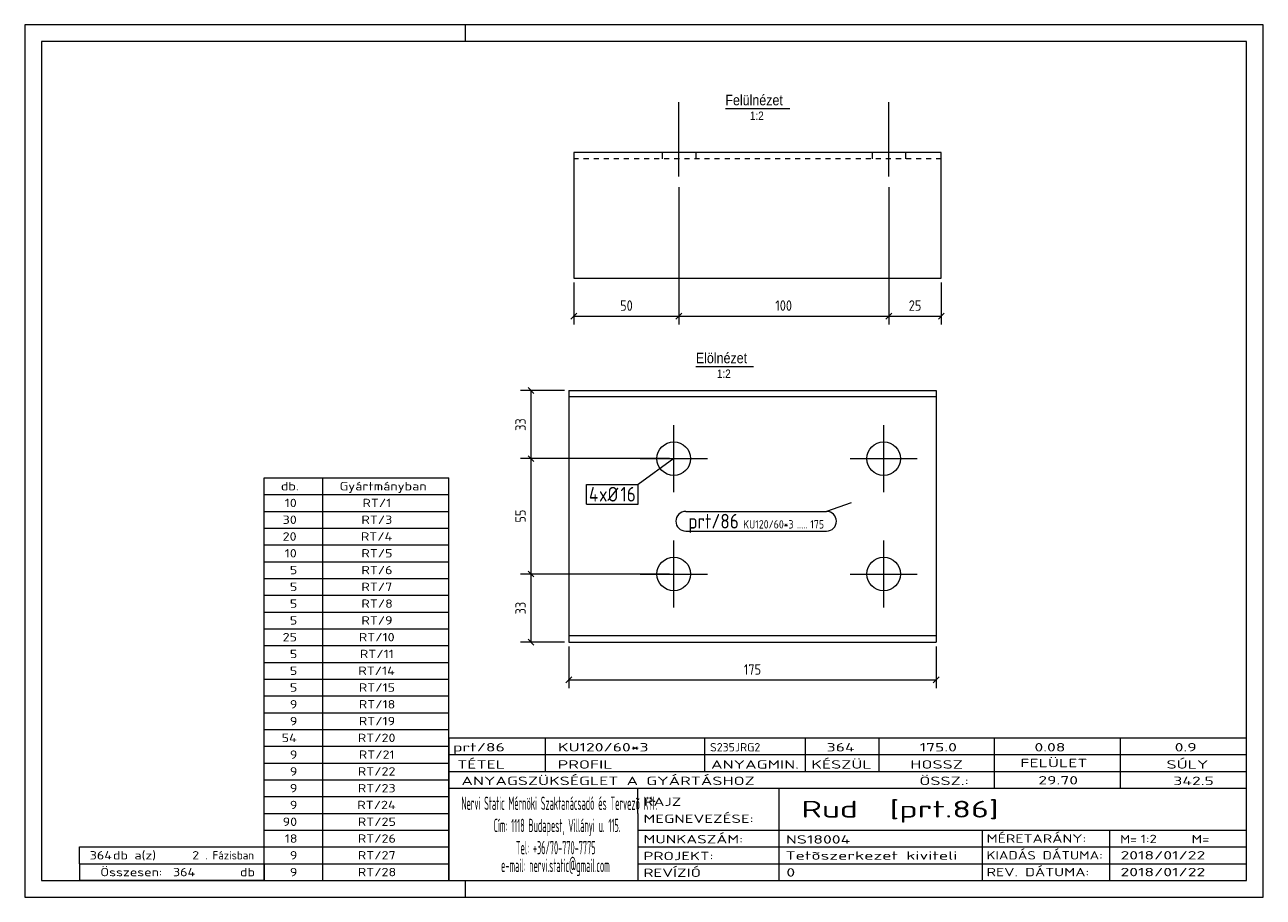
# Model space of a CAD drawing. Header units: millimetres. Extents: x 1 to 296, y 1 to 209.
import ezdxf

# ---------------------------------------------------------------- set-up
doc = ezdxf.new("R2010")
doc.units = ezdxf.units.MM
doc.header["$LTSCALE"] = 0.6
doc.linetypes.add('XKITLINE00', pattern=[0])
doc.linetypes.add('XKITLINE02', pattern=[4, 2, -2])
for name, color, linetype, lineweight in [('Bolt', 7, 'Continuous', 0), ('BoltMark', 3, 'Continuous', 0), ('DrawingSheet', 5, 'Continuous', 0), ('OtherObjectType', 1, 'Continuous', 0), ('Part', 2, 'Continuous', 0), ('PartMark', 3, 'Continuous', 0), ('Z-DIMENSIONS', 1, 'Continuous', 0)]:
    doc.layers.add(name, color=color, linetype=linetype, lineweight=lineweight)
doc.styles.add('ARIAL', font='ARIAL.TTF')
doc.styles.add('ISOCPEUR', font='ISOCPEUR.TTF')

msp = doc.modelspace()

# ---------------------------------------------------------------- linework, layer by layer
at = {"layer": 'Bolt', "color": 4, "linetype": 'XKITLINE00', "lineweight": 0}
for p, q in [((156.82, 172.8), (156.82, 190.55)), ((156.82, 172.8), (156.82, 190.55)), ((206.82, 172.8), (206.82, 190.55)), ((206.82, 172.8), (206.82, 190.55)), ((152.82, 178.55), (152.82, 177.05)), ((152.82, 178.55), (152.82, 177.05)), ((160.82, 178.55), (160.82, 177.05)), ((160.82, 178.55), (160.82, 177.05)), ((202.82, 178.55), (202.82, 177.05)), ((202.82, 178.55), (202.82, 177.05)), ((210.82, 178.55), (210.82, 177.05)), ((210.82, 178.55), (210.82, 177.05)), ((155.59, 97.56), (155.59, 113.56)), ((205.59, 97.56), (205.59, 113.56)), ((147.59, 105.56), (163.59, 105.56)), ((197.59, 105.56), (213.59, 105.56)), ((155.59, 70.06), (155.59, 86.06)), ((205.59, 70.06), (205.59, 86.06)), ((147.59, 78.06), (163.59, 78.06)), ((197.59, 78.06), (213.59, 78.06))]:
    msp.add_line(p, q, dxfattribs=at)
for centre in [(155.59, 105.56), (205.59, 105.56), (155.59, 78.06), (205.59, 78.06)]:
    msp.add_circle(centre, 4, dxfattribs=at)
at = {"layer": 'BoltMark', "color": 7, "linetype": 'XKITLINE00', "lineweight": 0}
for p, q in [((155.59, 105.56), (147.1, 99.43)), ((134.77, 99.43), (147.1, 99.43)), ((134.77, 94.73), (134.77, 99.43)), ((147.1, 94.73), (147.1, 99.43)), ((134.77, 94.73), (147.1, 94.73))]:
    msp.add_line(p, q, dxfattribs=at)
at = {"layer": 'DrawingSheet', "color": 2, "linetype": 'XKITLINE00', "lineweight": 0}
for p, q in [((296, 209), (1, 209)), ((1, 209), (1, 1)), ((106, 205), (106, 209)), ((296, 1), (296, 209)), ((106, 1), (106, 5)), ((1, 1), (296, 1))]:
    msp.add_line(p, q, dxfattribs=at)
at = {"layer": 'DrawingSheet', "color": 3, "linetype": 'XKITLINE00', "lineweight": 0}
for p, q in [((292, 205), (5, 205)), ((5, 205), (5, 5)), ((292, 5), (292, 205)), ((5, 5), (292, 5))]:
    msp.add_line(p, q, dxfattribs=at)
at = {"layer": 'OtherObjectType', "color": 6, "linetype": 'XKITLINE00', "lineweight": 0}
for p, q in [((167.88, 189.05), (183.26, 189.05)), ((160.85, 127.56), (174.57, 127.56))]:
    msp.add_line(p, q, dxfattribs=at)
at = {"layer": 'OtherObjectType', "color": 7, "linetype": 'XKITLINE00', "lineweight": 0}
for p, q in [((58, 101), (102, 101)), ((58, 97), (58, 101)), ((72, 97), (72, 101)), ((102, 97), (102, 101)), ((58, 97), (102, 97)), ((58, 93), (58, 97)), ((72, 93), (72, 97)), ((102, 93), (102, 97)), ((58, 93), (102, 93)), ((58, 89), (58, 93)), ((72, 89), (72, 93)), ((102, 89), (102, 93)), ((58, 89), (102, 89)), ((58, 85), (58, 89)), ((72, 85), (72, 89)), ((102, 85), (102, 89)), ((58, 85), (102, 85)), ((58, 81), (58, 85)), ((72, 81), (72, 85)), ((102, 81), (102, 85)), ((58, 81), (102, 81)), ((58, 77), (58, 81)), ((72, 77), (72, 81)), ((102, 77), (102, 81)), ((58, 77), (102, 77)), ((58, 73), (58, 77)), ((72, 73), (72, 77)), ((102, 73), (102, 77)), ((58, 73), (102, 73)), ((58, 69), (58, 73)), ((72, 69), (72, 73)), ((102, 69), (102, 73)), ((58, 69), (102, 69)), ((58, 65), (58, 69)), ((72, 65), (72, 69)), ((102, 65), (102, 69)), ((58, 65), (102, 65)), ((58, 61), (58, 65)), ((72, 61), (72, 65)), ((102, 61), (102, 65)), ((58, 61), (102, 61)), ((58, 57), (58, 61)), ((72, 57), (72, 61)), ((102, 57), (102, 61)), ((58, 57), (102, 57)), ((58, 53), (58, 57)), ((72, 53), (72, 57)), ((102, 53), (102, 57)), ((58, 53), (102, 53)), ((58, 49), (58, 53)), ((72, 49), (72, 53)), ((102, 49), (102, 53)), ((58, 49), (102, 49)), ((58, 45), (58, 49)), ((72, 45), (72, 49)), ((102, 45), (102, 49)), ((58, 45), (102, 45)), ((58, 41), (58, 45)), ((72, 41), (72, 45)), ((102, 41), (102, 45)), ((58, 41), (102, 41)), ((58, 37), (58, 41)), ((72, 37), (72, 41)), ((102, 37), (102, 41)), ((102, 39), (292, 39)), ((102, 39), (102, 35)), ((102, 39), (292, 39)), ((125, 35), (125, 39)), ((163, 35), (163, 39)), ((187, 35), (187, 39)), ((204.5, 35), (204.5, 39)), ((232, 35), (232, 39)), ((262, 35), (262, 39)), ((292, 35), (292, 39)), ((58, 37), (102, 37)), ((58, 33), (58, 37)), ((72, 33), (72, 37)), ((102, 33), (102, 37)), ((58, 33), (102, 33)), ((58, 29), (58, 33)), ((72, 29), (72, 33)), ((102, 35), (292, 35)), ((102, 35), (102, 5)), ((102, 35), (292, 35)), ((102, 29), (102, 33)), ((125, 31), (125, 35)), ((163, 31), (163, 35)), ((187, 31), (187, 35)), ((204.5, 31), (204.5, 35)), ((232, 31), (232, 35)), ((262, 31), (262, 35)), ((292, 31), (292, 35)), ((102, 31), (292, 31)), ((232, 27), (232, 31)), ((262, 27), (262, 31)), ((292, 27), (292, 31)), ((58, 29), (102, 29)), ((58, 25), (58, 29)), ((72, 25), (72, 29)), ((102, 25), (102, 29)), ((102, 27), (292, 27)), ((147, 21), (147, 27)), ((180.7, 17), (180.7, 27)), ((292, 21), (292, 27)), ((58, 25), (102, 25)), ((58, 21), (58, 25)), ((72, 21), (72, 25)), ((102, 21), (102, 25)), ((58, 21), (102, 21)), ((58, 17), (58, 21)), ((72, 17), (72, 21)), ((102, 17), (102, 21)), ((147, 21), (147, 5)), ((292, 17), (292, 21)), ((58, 17), (102, 17)), ((58, 13), (58, 17)), ((72, 13), (72, 17)), ((102, 13), (102, 17)), ((147, 17), (292, 17)), ((180.7, 5), (180.7, 17)), ((229.16, 13), (229.16, 17)), ((259.5, 5), (259.5, 17)), ((292, 13), (292, 17)), ((14, 9), (14, 13)), ((14, 13), (58, 13)), ((14, 13), (58, 13)), ((58, 9), (58, 13)), ((58, 13), (102, 13)), ((58, 9), (58, 13)), ((72, 9), (72, 13)), ((102, 9), (102, 13)), ((147, 13), (292, 13)), ((229.16, 5), (229.16, 13)), ((292, 9), (292, 13)), ((14, 9), (58, 9)), ((14, 9), (14, 5)), ((14, 9), (58, 9)), ((58, 9), (58, 5)), ((58, 9), (102, 9)), ((58, 5), (58, 9)), ((72, 5), (72, 9)), ((102, 5), (102, 9)), ((147, 9), (292, 9)), ((292, 5), (292, 9)), ((58, 5), (14, 5)), ((58, 5), (102, 5)), ((102, 5), (292, 5)), ((139.5, 5), (292, 5))]:
    msp.add_line(p, q, dxfattribs=at)
at = {"layer": 'Part', "color": 2, "linetype": 'XKITLINE00', "lineweight": 0}
for p, q in [((131.82, 178.55), (131.82, 148.55)), ((219.32, 178.55), (131.82, 178.55)), ((219.32, 148.55), (219.32, 178.55)), ((131.82, 148.55), (219.32, 148.55)), ((130.59, 121.81), (130.59, 61.81)), ((130.59, 121.81), (218.09, 121.81)), ((218.09, 121.81), (218.09, 61.81)), ((218.09, 120.31), (130.59, 120.31)), ((218.09, 63.31), (130.59, 63.31)), ((130.59, 61.81), (218.09, 61.81))]:
    msp.add_line(p, q, dxfattribs=at)
at = {"layer": 'Part', "color": 7, "linetype": 'XKITLINE02', "lineweight": 0}
msp.add_line((219.32, 177.05), (131.82, 177.05), dxfattribs=at)
at = {"layer": 'PartMark', "color": 7, "linetype": 'XKITLINE00', "lineweight": 0}
for p, q in [((197.87, 95.05), (191.97, 93)), ((158.44, 93), (191.97, 93)), ((158.44, 88.3), (191.97, 88.3))]:
    msp.add_line(p, q, dxfattribs=at)
for centre, start, end in [((158.44, 90.65), 90, 270), ((191.97, 90.65), 270, 90)]:
    msp.add_arc(centre, 2.35, start, end, dxfattribs=at)
at = {"layer": 'Z-DIMENSIONS', "color": 7, "linetype": 'XKITLINE00', "lineweight": 0}
for p, q in [((156.82, 170.3), (156.82, 137.55)), ((156.82, 170.3), (156.82, 137.55)), ((206.82, 170.3), (206.82, 137.55)), ((206.82, 170.3), (206.82, 137.55)), ((131.82, 147.55), (131.82, 137.55)), ((219.32, 147.55), (219.32, 137.55)), ((132.53, 140.26), (131.11, 138.85)), ((131.82, 139.55), (156.82, 139.55)), ((157.53, 140.26), (156.11, 138.85)), ((157.53, 140.26), (156.11, 138.85)), ((156.82, 139.55), (206.82, 139.55)), ((207.53, 140.26), (206.11, 138.85)), ((207.53, 140.26), (206.11, 138.85)), ((206.82, 139.55), (219.32, 139.55)), ((220.03, 140.26), (218.61, 138.85)), ((129.59, 121.81), (119.09, 121.81)), ((120.88, 122.52), (122.29, 121.1)), ((121.59, 105.56), (121.59, 121.81)), ((120.88, 106.27), (122.29, 104.85)), ((120.88, 106.27), (122.29, 104.85)), ((154.59, 105.56), (119.09, 105.56)), ((154.59, 105.56), (119.09, 105.56)), ((121.59, 78.06), (121.59, 105.56)), ((154.59, 78.06), (119.09, 78.06)), ((154.59, 78.06), (119.09, 78.06)), ((120.88, 78.77), (122.29, 77.35)), ((120.88, 78.77), (122.29, 77.35)), ((121.59, 61.81), (121.59, 78.06)), ((120.88, 62.52), (122.29, 61.1)), ((129.59, 61.81), (119.09, 61.81)), ((130.59, 60.81), (130.59, 50.81)), ((218.09, 60.81), (218.09, 50.81)), ((131.29, 53.52), (129.88, 52.1)), ((218.79, 53.52), (217.38, 52.1)), ((130.59, 52.81), (218.09, 52.81))]:
    msp.add_line(p, q, dxfattribs=at)
at = {"layer": 'Z-DIMENSIONS', "color": 3}
for p in [(131.82, 139.55), (156.82, 139.55), (156.82, 139.55), (206.82, 139.55), (206.82, 139.55), (219.32, 139.55), (121.59, 121.81), (121.59, 105.56), (121.59, 105.56), (121.59, 78.06), (121.59, 78.06), (121.59, 61.81), (130.59, 52.81), (218.09, 52.81)]:
    msp.add_point(p, dxfattribs=at)

# ---------------------------------------------------------------- texts
at = {"layer": 'BoltMark', "color": 3, "style": 'ISOCPEUR', "width": 0.85}
for s, p in [('4', (135.37, 95.33)), ('xØ', (137.78, 95.33)), ('16', (142.89, 95.33))]:
    msp.add_text(s, height=3.5, dxfattribs=at).set_placement(p)
at = {"layer": 'OtherObjectType', "color": 6, "style": 'ARIAL', "width": 0.85}
for s, height, p in [('Felülnézet', 2.5, (167.88, 189.8)), ('1:2', 2, (173.72, 186.3)), ('Elölnézet', 2.5, (160.85, 128.31)), ('1:2', 2, (165.86, 124.81))]:
    msp.add_text(s, height=height, dxfattribs=at).set_placement(p)
at = {"layer": 'OtherObjectType', "color": 7, "style": 'ISOCPEUR'}
for s, height, width, p in [('Gyártmányban', 2, 1.211571, (76, 98)), ('db.', 2, 1.211571, (62, 98)), ('10', 2, 1.211571, (62.92, 94)), ('RT/1', 2, 1.211571, (81.43, 94)), ('30', 2, 1.211571, (62.43, 90)), ('RT/3', 2, 1.211571, (81.18, 90)), ('20', 2, 1.211571, (62.43, 86)), ('RT/4', 2, 1.211571, (81.06, 86)), ('10', 2, 1.211571, (62.92, 82)), ('RT/5', 2, 1.211571, (81.18, 82)), ('5', 2, 1.211571, (64.14, 78)), ('RT/6', 2, 1.211571, (81.18, 78)), ('5', 2, 1.211571, (64.14, 74)), ('RT/7', 2, 1.211571, (81.18, 74)), ('5', 2, 1.211571, (64.14, 70)), ('RT/8', 2, 1.211571, (81.18, 70)), ('5', 2, 1.211571, (64.14, 66)), ('RT/9', 2, 1.211571, (81.18, 66)), ('25', 2, 1.211571, (62.43, 62)), ('RT/10', 2, 1.211571, (80.57, 62)), ('5', 2, 1.211571, (64.14, 58)), ('RT/11', 2, 1.211571, (80.82, 58)), ('RT/14', 2, 1.211571, (80.45, 54)), ('5', 2, 1.211571, (64.14, 54)), ('5', 2, 1.211571, (64.14, 50)), ('RT/15', 2, 1.211571, (80.57, 50)), ('9', 2, 1.211571, (64.14, 46)), ('RT/18', 2, 1.211571, (80.57, 46)), ('9', 2, 1.211571, (64.14, 42)), ('RT/19', 2, 1.211571, (80.57, 42)), ('54', 2, 1.211571, (62.18, 38)), ('RT/20', 2, 1.211571, (80.33, 38)), ('9', 2, 1.211571, (64.14, 34)), ('RT/21', 2, 1.211571, (80.57, 34)), ('prt/86', 2, 1.525501, (103, 35.76)), ('KU120/60*3', 2, 1.525501, (128, 35.76)), ('S235JRG2', 2, 1.02, (164.22, 35.76)), ('364', 2, 1.525501, (192.01, 35.76)), ('175.0', 2, 1.525501, (214.16, 35.76)), ('0.08', 2, 1.525501, (241.51, 35.76)), ('0.9', 2, 1.525501, (274.91, 35.76)), ('TÉTEL', 2, 1.525501, (104, 31.66)), ('PROFIL', 2, 1.525501, (127.96, 31.66)), ('ANYAGMIN.', 2, 1.525501, (164.47, 31.66)), ('KÉSZÜL', 2, 1.525501, (188.37, 31.66)), ('HOSSZ', 2, 1.525501, (211.96, 31.66)), ('FELÜLET', 2, 1.525501, (238.13, 32)), ('SÚLY', 2, 1.525501, (272.96, 31.66)), ('9', 2, 1.211571, (64.14, 30)), ('RT/22', 2, 1.211571, (80.33, 30)), ('ANYAGSZÜKSÉGLET A GYÁRTÁSHOZ', 2, 1.525501, (105, 27.75)), ('ÖSSZ.:', 2, 1.525501, (214.1, 27.75)), ('29.70', 2, 1.525501, (242.43, 27.88)), ('342.5', 2, 1.525501, (274.59, 27.75)), ('9', 2, 1.211571, (64.14, 26)), ('RT/23', 2, 1.211571, (80.33, 26)), ('9', 2, 1.211571, (64.14, 22)), ('RT/24', 2, 1.211571, (80.2, 22)), ('Nervi Static Mérnöki\xa0Szaktanácsadó\xa0és\xa0Tervezõ Kft.', 3.1765, 0.403093, (105, 21.82)), ('RAJZ', 2, 1.445, (148.38, 22.78)), ('Rud  [prt.86]', 4, 1.474651, (186, 20)), ('MEGNEVEZÉSE:', 2, 1.445, (148.38, 18.72)), ('90', 2, 1.211571, (62.43, 18)), ('RT/25', 2, 1.211571, (80.33, 18)), ('Cím:\xa01118 Budapest, Villányi u. 115.', 3.1765, 0.403093, (112.69, 16.53)), ('18', 2, 1.211571, (62.92, 14)), ('RT/26', 2, 1.211571, (80.33, 14)), ('MUNKASZÁM:', 2, 1.445, (148.38, 13.84)), ('NS18004', 2, 1.525501, (182.28, 13.78)), ('MÉRETARÁNY:', 2, 1.36, (230.1, 14)), ('M=', 2, 1.211571, (261.91, 13.84)), ('1:2', 2, 1.275, (266.79, 13.9)), ('M=', 2, 1.275, (278.95, 13.87)), ('364', 2, 1.211571, (16.47, 10)), ('db a(z)', 2, 1.211571, (22, 10)), ('2', 2, 1.211571, (40.86, 10)), ('. Fázisban', 2, 0.935, (44, 10)), ('9', 2, 1.211571, (64.14, 10)), ('RT/27', 2, 1.211571, (80.33, 10)), ('Tel:\xa0+36/70-770-7775', 3.1765, 0.403093, (117.97, 11.24)), ('PROJEKT:', 2, 1.445, (148.38, 9.84)), ('Tetõszerkezet kiviteli ', 2, 1.525501, (182.2, 9.94)), ('KIADÁS DÁTUMA:', 2, 1.275, (230.1, 10)), ('2018/01/22', 2, 1.525501, (262, 10)), ('e-mail:\xa0nervi.static@gmail.com', 3.1765, 0.403093, (114.45, 7)), ('Összesen:            db', 2, 1.211571, (19, 6)), ('364', 2, 1.211571, (36.31, 6)), ('9', 2, 1.211571, (64.14, 6)), ('RT/28', 2, 1.211571, (80.33, 6)), ('REVÍZIÓ', 2, 1.445, (148.38, 5.84)), ('0', 2, 1.525501, (182.41, 5.92)), ('REV. DÁTUMA:', 2, 1.36, (230.1, 6)), ('2018/01/22', 2, 1.525501, (262, 6))]:
    msp.add_text(s, height=height, dxfattribs=dict(at, width=width)).set_placement(p)
at = {"layer": 'PartMark', "color": 3, "style": 'ISOCPEUR', "width": 0.85}
msp.add_text('prt/86', height=3.5, dxfattribs=at).set_placement((159.04, 88.9))
at = {"layer": 'PartMark', "color": 4, "style": 'ISOCPEUR', "width": 0.85}
for s, p in [('KU120/60', (172.13, 88.9)), ('*3', (181.75, 88.9)), ('.....', (184.93, 88.9)), ('175', (188.11, 88.9))]:
    msp.add_text(s, height=2, dxfattribs=at).set_placement(p)
at = {"layer": 'Z-DIMENSIONS', "color": 3, "style": 'ISOCPEUR', "width": 0.85}
for s, p in [('50', (142.82, 140.8)), ('100', (179.78, 140.8)), ('25', (211.57, 140.8)), ('175', (172.29, 54.06))]:
    msp.add_text(s, height=2.5, dxfattribs=at).set_placement(p)
for s, p in [('33', (120.34, 112.18)), ('55', (120.34, 90.31)), ('33', (120.34, 68.43))]:
    msp.add_text(s, height=2.5, rotation=90.0002, dxfattribs=at).set_placement(p)

doc.saveas('drawing.dxf')
